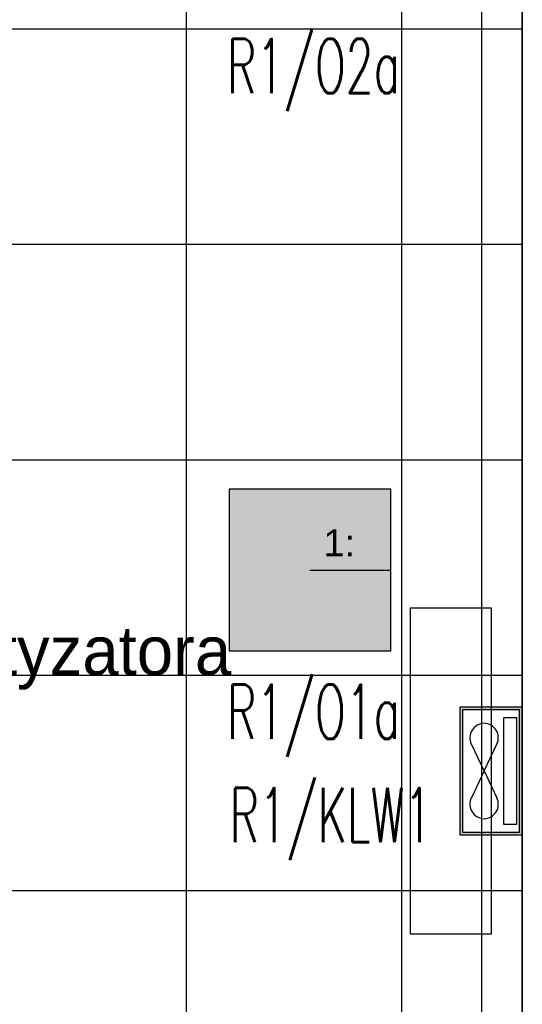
# Model space of a CAD drawing. Header units: millimetres. Extents: x -94648 to 68781, y -29623 to 11990.
# Tile 41 of 181: x -35488 to -35303, y -14063 to -13700. Entities that reach past the tile are written whole.
import ezdxf
from ezdxf.enums import TextEntityAlignment as Align

# ---------------------------------------------------------------- set-up
doc = ezdxf.new("R2010")
doc.units = ezdxf.units.MM
doc.linetypes.add('BUD', pattern=[0])
for name, color, linetype in [('-podklad', 8, 'Continuous'), ('HATCH', 204, 'Continuous'), ('rexp_Leuchten_Besch', 7, 'Continuous'), ('rexp_Oprawy', 7, 'Continuous')]:
    doc.layers.add(name, color=color, linetype=linetype)
for name, color, linetype, lineweight in [('6_TEXTS', 7, 'Continuous', 13), ('IE_ATRYBUTY_ BLOCK_1', 7, 'Continuous', 18), ('IE_ATRYBUTY_ BLOCK_2', 7, 'Continuous', 18), ('IE_oswietlenie_nr_obw', 51, 'Continuous', 20), ('IE_urzadzenia', 30, 'Continuous', 25)]:
    doc.layers.add(name, color=color, linetype=linetype, lineweight=lineweight)
doc.layers.add('Area', color=6, linetype='Continuous', lineweight=35, plot=False)
doc.styles.add('ROMANS', font='romans.shx', dxfattribs={"width": 0.75, "height": 10})
doc.styles.get("Standard").update_dxf_attribs({"font": 'arial.ttf'})
doc.styles.add('temp', font='tahoma.ttf', dxfattribs={"height": 12})
doc.linetypes.add('TRACKS', pattern='A,3.81,[130,ltypeshp.shx,S=6.35,R=0,X=0,Y=0],3.81', length=7.62)

# ---------------------------------------------------------------- blocks, each defined once
blk = doc.blocks.new('Goscim_parter')
at = {"layer": 'HATCH', "linetype": 'BUD'}
h = blk.add_hatch(dxfattribs=at)
h.set_pattern_fill('ANSI37', color=8, scale=25, angle=45)
h.set_pattern_definition([(90, (-45348.77, -1321.09), (-79.375, 0), []), (180, (-45348.77, -1321.09), (0, -79.375), [])])
h.paths.add_polyline_path([(-36586.06, -12833.74), (-36586.06, -14283.74), (-35303.06, -14283.74), (-35303.06, -12833.74)])
at = {"color": 8, "linetype": 'BUD'}
blk.add_line((-35303.06, -12390.74), (-35303.06, -14158.82), dxfattribs=at)
at = {"color": 8}
blk.add_lwpolyline([(-35666.06, -12775.31), (-35666.06, -12833.74), (-35303.06, -12833.74), (-35303.06, -14051.34)], dxfattribs=at)
at = {"color": 8, "linetype": 'BUD'}
blk.add_lwpolyline([(-35314.39, -13917), (-35344.39, -13917), (-35344.39, -14037), (-35314.39, -14037)], close=True, dxfattribs=at)
at = {"layer": 'Area', "color": 8, "linetype": 'BUD'}
blk.add_lwpolyline([(-36586.06, -12833.74), (-35303.06, -12833.74), (-35303.06, -14283.74), (-36586.06, -14283.74)], close=True, dxfattribs=at)
at = {"layer": 'HATCH', "color": 8, "linetype": 'TRACKS', "ltscale": 2}
blk.add_lwpolyline([(-36571.06, -12405.74), (-35318.06, -12405.74), (-35318.06, -14268.74), (-36571.06, -14268.74)], close=True, dxfattribs=at)
at = {"layer": '6_TEXTS', "color": 8, "insert": (-35637.73, -13923.65), "char_height": 18, "width": 364.9326, "attachment_point": 1, "style": 'temp'}
blk.add_mtext('{\\fCentury Gothic|b0|i0|c238|p34;montaż klimatyzatora}', dxfattribs=at)
blk = doc.blocks.new('rexp_lib_5')
at = {"layer": 'rexp_Oprawy', "true_color": 0xffff00}
blk.add_hatch(color=2, dxfattribs=at).paths.add_polyline_path([(-0.2975, -0.2975), (0.2975, -0.2975), (0.2975, 0.2975), (-0.2975, 0.2975)])
at = {"layer": 'rexp_Oprawy', "color": 2, "true_color": 0xffff00}
blk.add_lwpolyline([(-0.2975, -0.2975), (0.2975, -0.2975), (0.2975, 0.2975), (-0.2975, 0.2975)], close=True, dxfattribs=at)
at = {"layer": 'rexp_Oprawy', "color": 7}
blk.add_lwpolyline([(-0.2975, -0.2975), (0.2975, -0.2975), (0.2975, 0.2975), (-0.2975, 0.2975)], close=True, dxfattribs=at)
blk.add_lwpolyline([(0, 0), (0.2975, 0)], dxfattribs=at)
at = {"layer": 'rexp_Leuchten_Besch', "flags": 8}
blk.add_attdef('Label', (0.05, 0.05), '', height=0.1, dxfattribs=at)
blk = doc.blocks.new('urzadzenie_klimatyzatorS')
h = blk.add_hatch(color=256)
h.paths.add_polyline_path([(-225, -10), (-225, -220), (225, -220), (225, -10)], flags=16)
h.paths.add_polyline_path([(-235, -230), (-235, 0), (235, 0), (235, -230)])
for q in [(-99, -93.7), (99, -93.7), (-99, -187.8), (99, -187.8)]:
    blk.add_line((0, -140.7), q)
for points in [[(-235, -230), (235, -230), (235, 0), (-235, 0)], [(-225, -220), (225, -220), (225, -10), (-225, -10)], [(197.3, -21.1), (197.3, -67.7), (-197.3, -67.7), (-197.3, -21.1)]]:
    blk.add_lwpolyline(points, close=True)
for centre, start, end in [((-122.2, -142.4), 64.5721, 178.2038), ((122.2, -142.4), 1.7962, 115.4279), ((-122.2, -139.1), 181.7962, 295.4279), ((122.2, -139.1), 244.5721, 358.2038)]:
    blk.add_arc(centre, 54, start, end)
at = {"layer": 'IE_ATRYBUTY_ BLOCK_1', "style": 'ROMANS', "width": 0.7, "flags": 8}
blk.add_attdef('TYP', text='', height=200, dxfattribs=at).set_placement((0, 25), align=Align.CENTER)
at = {"layer": 'IE_ATRYBUTY_ BLOCK_2', "style": 'ROMANS', "width": 0.6, "flags": 8}
for tag, p in [('OPIS1', (2.9, -405)), ('OPIS2', (2.9, -591))]:
    blk.add_attdef(tag, text='', height=150, dxfattribs=at).set_placement(p, align=Align.CENTER)

msp = doc.modelspace()

# ---------------------------------------------------------------- block references
at = {"layer": '-podklad'}
msp.add_blockref('Goscim_parter', (0, 0), dxfattribs=at)
at = {"layer": 'IE_urzadzenia', "xscale": 0.1, "yscale": 0.1, "zscale": 0.1, "rotation": 270}
msp.add_blockref('urzadzenie_klimatyzatorS', (-35303.05862, -13977.00132), dxfattribs=at)
at = {"layer": 'rexp_Oprawy'}
ref = msp.add_blockref('rexp_lib_5', (-35381.30666, -13902.93517, 450), dxfattribs=dict(at, xscale=100, yscale=100, zscale=100))
ref.add_attrib('Label', '1:', (-35376.30666, -13897.93517, 450), dxfattribs={"layer": 'rexp_Leuchten_Besch', "height": 10})

# ---------------------------------------------------------------- texts
at = {"layer": 'IE_oswietlenie_nr_obw', "style": 'ROMANS', "width": 0.6}
for s, p in [('R1/O2a', (-35411.87192, -13727.19773)), ('R1/O1a', (-35411.87192, -13965.15779)), ('R1/KLW1', (-35410.88861, -14003.23896, 150))]:
    msp.add_text(s, height=20, dxfattribs=at).set_placement(p)

doc.saveas('drawing.dxf')
